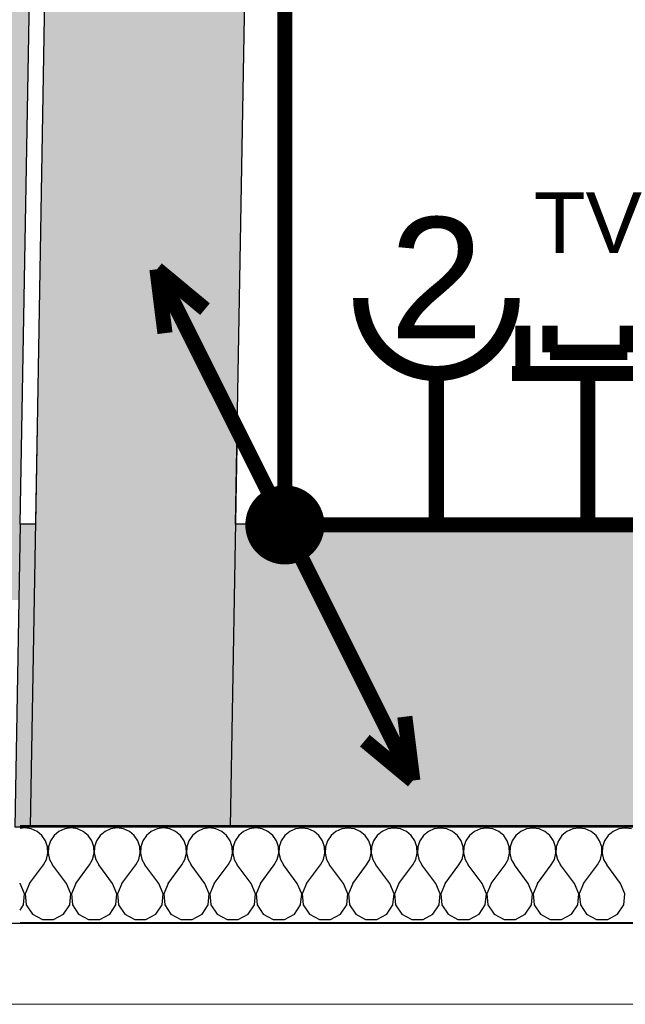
# Model space of a CAD drawing. Extents: x -12025 to 39812, y -30157 to 12.
# Tile 7 of 59: x 16312 to 17312, y -21292 to -19666. Entities that reach past the tile are written whole.
import ezdxf
from ezdxf.enums import TextEntityAlignment as Align

# ---------------------------------------------------------------- set-up
doc = ezdxf.new("R2010")
doc.units = 0
doc.header["$MEASUREMENT"] = 0
doc.linetypes.add('Antenovy vodic', pattern=[10.125, 3, -0.75, 3, -0.75, 0.125, -0.75, 0.125, -0.75, 0.125, -0.75])
doc.linetypes.add('Telekomunikacni vodic', pattern=[9.25, 3, -0.75, 3, -0.75, 0.125, -0.75, 0.125, -0.75])
for name, color, linetype in [('OÚ Dukovany internet + tv + data', 192, 'Continuous'), ('OÚ Dukovany půdorys podklad 2NP', 7, 'Continuous'), ('OÚ Dukovany rozváděče', 6, 'Continuous'), ('OÚ Dukovany zásuvky', 92, 'Continuous')]:
    doc.layers.add(name, color=color, linetype=linetype)
doc.styles.add('Arial', font='txt')

# ---------------------------------------------------------------- blocks, each defined once
blk = doc.blocks.new('Zásuvka (10)')
at = {"color": 0, "linetype": 'Continuous', "const_width": 25}
for points in [[(0, -125, -0.414214), (-125, 0)], [(125, 0, -0.414214), (0, -125)]]:
    blk.add_lwpolyline(points, format="xyb", dxfattribs=at)
blk.add_lwpolyline([(0, -250), (0, -125)], dxfattribs=at)
at = {"color": 0, "linetype": 'Continuous', "style": 'Arial'}
blk.add_text('2', height=200, dxfattribs=at).set_placement((0, -66.9), align=Align.CENTER)
blk = doc.blocks.new('Telekomunikační zásuvka (5)')
at = {"color": 0, "linetype": 'Continuous', "const_width": 25}
for points in [[(-107.5, 204.3), (-107.5, 125)], [(-62.5, 204.3), (-62.5, 160)], [(65, 204.3), (65, 160)], [(107.5, 204.3), (107.5, 125)], [(65, 160), (-62.5, 160)], [(-107.5, 125), (-125, 125)], [(107.5, 125), (-107.5, 125)], [(0, 125), (0, 0)], [(125, 125), (107.5, 125)]]:
    blk.add_lwpolyline(points, dxfattribs=at)
at = {"color": 0, "linetype": 'Continuous', "style": 'Arial'}
blk.add_text('TV', height=100, dxfattribs=at).set_placement((0, 324.2), align=Align.CENTER)
blk = doc.blocks.new('Stoupací vedení směrem nahoru')
at = {"color": 0, "linetype": 'Continuous'}
for points, const_width in [([(0, 52.8, 0.414214), (-52.8, 0)], 25), ([(52.8, 0, 0.414214), (0, 52.8)], 25), ([(0, 26.4, 0.414214), (-26.4, 0)], 52.8), ([(26.4, 0, 0.414214), (0, 26.4)], 52.8), ([(-26.4, 0, 0.414214), (0, -26.4)], 52.8), ([(0, -26.4, 0.414214), (26.4, 0)], 52.8), ([(-52.8, 0, 0.414214), (0, -52.8)], 25), ([(0, -52.8, 0.414214), (52.8, 0)], 25)]:
    blk.add_lwpolyline(points, format="xyb", dxfattribs=dict(at, const_width=const_width))
at = {"color": 0, "linetype": 'Continuous', "const_width": 25}
for points in [[(-211.1, -422.2), (0, 0)], [(-211.1, -422.2), (-197.9, -316.7)], [(-211.1, -422.2), (-131.9, -356.3)]]:
    blk.add_lwpolyline(points, dxfattribs=at)
blk = doc.blocks.new('Stoupací vedení směrem nahoru (2)')
at = {"color": 0, "linetype": 'Continuous', "const_width": 25}
for points in [[(-211.1, 422.2), (0, 0)], [(-211.1, 422.2), (-131.9, 356.3)], [(-211.1, 422.2), (-197.9, 316.7)]]:
    blk.add_lwpolyline(points, dxfattribs=at)
at = {"color": 0, "linetype": 'Continuous'}
for points, const_width in [([(0, 52.8, 0.414214), (-52.8, 0)], 25), ([(52.8, 0, 0.414214), (0, 52.8)], 25), ([(0, 26.4, 0.414214), (-26.4, 0)], 52.8), ([(26.4, 0, 0.414214), (0, 26.4)], 52.8), ([(-26.4, 0, 0.414214), (0, -26.4)], 52.8), ([(0, -26.4, 0.414214), (26.4, 0)], 52.8), ([(-52.8, 0, 0.414214), (0, -52.8)], 25), ([(0, -52.8, 0.414214), (52.8, 0)], 25)]:
    blk.add_lwpolyline(points, format="xyb", dxfattribs=dict(at, const_width=const_width))
blk = doc.blocks.new('Stoupací vedení směrem nahoru (5)')
at = {"color": 0, "linetype": 'Continuous'}
for points, const_width in [([(0, 52.8, 0.414214), (-52.8, 0)], 25), ([(52.8, 0, 0.414214), (0, 52.8)], 25), ([(0, 26.4, 0.414214), (-26.4, 0)], 52.8), ([(26.4, 0, 0.414214), (0, 26.4)], 52.8), ([(-26.4, 0, 0.414214), (0, -26.4)], 52.8), ([(0, -26.4, 0.414214), (26.4, 0)], 52.8), ([(-52.8, 0, 0.414214), (0, -52.8)], 25), ([(0, -52.8, 0.414214), (52.8, 0)], 25)]:
    blk.add_lwpolyline(points, format="xyb", dxfattribs=dict(at, const_width=const_width))
at = {"color": 0, "linetype": 'Continuous', "const_width": 25}
for points in [[(211.1, -422.2), (0, 0)], [(211.1, -422.2), (197.9, -316.7)], [(211.1, -422.2), (131.9, -356.3)]]:
    blk.add_lwpolyline(points, dxfattribs=at)

msp = doc.modelspace()

# ---------------------------------------------------------------- hatches: boundary and pattern name
at = {"layer": 'OÚ Dukovany půdorys podklad 2NP', "linetype": 'Continuous'}
msp.add_hatch(color=254, dxfattribs=at).paths.add_polyline_path([(16338.4, -20498.5), (16668.4, -20498.5), (16718, -17662.7), (16603, -17660.7), (16601.4, -17750.6), (16386.5, -17746.9)])

# ---------------------------------------------------------------- linework, layer by layer
at = {"layer": 'OÚ Dukovany internet + tv + data', "linetype": 'Telekomunikacni vodic', "ltscale": 100, "const_width": 25}
for points in [[(16750, -20447.2), (16750, -17625), (16875, -17625), (16875, -17500)], [(18875, -20250), (18875, -20500), (16802.8, -20500)]]:
    msp.add_lwpolyline(points, dxfattribs=at)
at = {"layer": 'OÚ Dukovany internet + tv + data', "linetype": 'Antenovy vodic', "ltscale": 100, "const_width": 25}
msp.add_lwpolyline([(17250, -20375), (17250, -20500), (16802.8, -20500)], dxfattribs=at)
at = {"layer": 'OÚ Dukovany půdorys podklad 2NP', "color": 7, "linetype": 'Continuous'}
for p, q in [((16313.3, -20498.5), (16359.5, -17846.4)), ((16384.7, -17846.9), (16338.4, -20498.5)), ((16668.4, -20498.5), (16714.7, -17853.3)), ((16338.4, -20498.5), (16313.3, -20498.5)), ((17448.6, -20498.5), (16668.4, -20498.5)), ((16304.6, -20998.5), (17448.6, -20998.5))]:
    msp.add_line(p, q, dxfattribs=at)
at = {"layer": 'OÚ Dukovany půdorys podklad 2NP', "color": 8, "linetype": 'Continuous'}
for p, q in [((16341.2, -20336.2), (16329.5, -20998.8)), ((16671.2, -20338.2), (16659.6, -20998.8)), ((16313.3, -20498.5), (16304.5, -20998.9))]:
    msp.add_line(p, q, dxfattribs=at)
at = {"layer": 'OÚ Dukovany půdorys podklad 2NP', "color": 1, "linetype": 'Continuous'}
for p, q in [((17451.4, -20996.8), (16313.1, -20996.7)), ((32159.3, -21157), (11676.2, -21158.9)), ((16313.1, -21156.7), (17451.4, -21156.8)), ((11541.1, -21291.7), (32292.1, -21289.8))]:
    msp.add_line(p, q, dxfattribs=at)
at = {"layer": 'OÚ Dukovany půdorys podklad 2NP', "color": 21, "linetype": 'Continuous'}
for p, q in [((16321, -21000.5), (16313.1, -21001.6)), ((16331.4, -21002), (16321, -21000.5)), ((16341, -21006.2), (16331.4, -21002)), ((16349.1, -21012.9), (16341, -21006.2)), ((16377.1, -21006.2), (16369.1, -21012.9)), ((16386.8, -21002), (16377.1, -21006.2)), ((16397.2, -21000.5), (16386.8, -21002)), ((16407.6, -21002), (16397.2, -21000.5)), ((16417.2, -21006.2), (16407.6, -21002)), ((16425.3, -21012.9), (16417.2, -21006.2)), ((16453.3, -21006.2), (16445.2, -21012.9)), ((16463, -21002), (16453.3, -21006.2)), ((16473.4, -21000.5), (16463, -21002)), ((16483.8, -21002), (16473.4, -21000.5)), ((16493.4, -21006.2), (16483.8, -21002)), ((16501.5, -21012.9), (16493.4, -21006.2)), ((16529.5, -21006.2), (16521.4, -21012.9)), ((16539.1, -21002), (16529.5, -21006.2)), ((16549.6, -21000.5), (16539.1, -21002)), ((16560, -21002), (16549.6, -21000.5)), ((16569.6, -21006.2), (16560, -21002)), ((16577.7, -21012.9), (16569.6, -21006.2)), ((16605.7, -21006.2), (16597.6, -21012.9)), ((16615.3, -21002), (16605.7, -21006.2)), ((16625.7, -21000.5), (16615.3, -21002)), ((16636.2, -21002), (16625.7, -21000.5)), ((16645.8, -21006.2), (16636.2, -21002)), ((16653.9, -21012.9), (16645.8, -21006.2)), ((16681.9, -21006.2), (16673.8, -21012.9)), ((16691.5, -21002), (16681.9, -21006.2)), ((16701.9, -21000.5), (16691.5, -21002)), ((16712.3, -21002), (16701.9, -21000.5)), ((16722, -21006.2), (16712.3, -21002)), ((16730.1, -21012.9), (16722, -21006.2)), ((16758.1, -21006.2), (16750, -21012.9)), ((16767.7, -21002), (16758.1, -21006.2)), ((16778.1, -21000.6), (16767.7, -21002)), ((16788.5, -21002), (16778.1, -21000.6)), ((16798.2, -21006.2), (16788.5, -21002)), ((16806.2, -21012.9), (16798.2, -21006.2)), ((16834.3, -21006.2), (16826.2, -21012.9)), ((16843.9, -21002), (16834.3, -21006.2)), ((16854.3, -21000.6), (16843.9, -21002)), ((16864.7, -21002), (16854.3, -21000.6)), ((16874.3, -21006.2), (16864.7, -21002)), ((16882.4, -21012.9), (16874.3, -21006.2)), ((16910.5, -21006.2), (16902.4, -21012.9)), ((16920.1, -21002), (16910.5, -21006.2)), ((16930.5, -21000.6), (16920.1, -21002)), ((16940.9, -21002), (16930.5, -21000.6)), ((16950.5, -21006.2), (16940.9, -21002)), ((16958.6, -21013), (16950.5, -21006.2)), ((16986.7, -21006.2), (16978.6, -21013)), ((16996.3, -21002), (16986.7, -21006.2)), ((17006.7, -21000.6), (16996.3, -21002)), ((17017.1, -21002), (17006.7, -21000.6)), ((17026.7, -21006.2), (17017.1, -21002)), ((17034.8, -21013), (17026.7, -21006.2)), ((17062.9, -21006.2), (17054.8, -21013)), ((17072.5, -21002), (17062.9, -21006.2)), ((17082.9, -21000.6), (17072.5, -21002)), ((17093.3, -21002), (17082.9, -21000.6)), ((17102.9, -21006.2), (17093.3, -21002)), ((17111, -21013), (17102.9, -21006.2)), ((17139.1, -21006.2), (17131, -21013)), ((17148.7, -21002), (17139.1, -21006.2)), ((17159.1, -21000.6), (17148.7, -21002)), ((17169.5, -21002), (17159.1, -21000.6)), ((17179.1, -21006.3), (17169.5, -21002)), ((17187.2, -21013), (17179.1, -21006.3)), ((17215.2, -21006.3), (17207.1, -21013)), ((17224.9, -21002), (17215.2, -21006.3)), ((17235.3, -21000.6), (17224.9, -21002)), ((17245.7, -21002), (17235.3, -21000.6)), ((17255.3, -21006.3), (17245.7, -21002)), ((17263.4, -21013), (17255.3, -21006.3)), ((17291.4, -21006.3), (17283.3, -21013)), ((17301, -21002), (17291.4, -21006.3)), ((17311.5, -21000.6), (17301, -21002)), ((17321.9, -21002), (17311.5, -21000.6)), ((16355.1, -21021.6), (16349.1, -21012.9)), ((16358.4, -21031.6), (16355.1, -21021.6)), ((16363.1, -21021.6), (16359.7, -21031.6)), ((16369.1, -21012.9), (16363.1, -21021.6)), ((16431.2, -21021.6), (16425.3, -21012.9)), ((16434.6, -21031.6), (16431.2, -21021.6)), ((16439.3, -21021.6), (16435.9, -21031.6)), ((16445.2, -21012.9), (16439.3, -21021.6)), ((16507.4, -21021.6), (16501.5, -21012.9)), ((16510.8, -21031.6), (16507.4, -21021.6)), ((16515.5, -21021.6), (16512.1, -21031.6)), ((16521.4, -21012.9), (16515.5, -21021.6)), ((16583.6, -21021.6), (16577.7, -21012.9)), ((16587, -21031.6), (16583.6, -21021.6)), ((16591.7, -21021.6), (16588.3, -21031.6)), ((16597.6, -21012.9), (16591.7, -21021.6)), ((16659.8, -21021.6), (16653.9, -21012.9)), ((16663.2, -21031.6), (16659.8, -21021.6)), ((16667.9, -21021.6), (16664.5, -21031.6)), ((16673.8, -21012.9), (16667.9, -21021.6)), ((16736, -21021.6), (16730.1, -21012.9)), ((16739.4, -21031.6), (16736, -21021.6)), ((16744.1, -21021.6), (16740.7, -21031.6)), ((16750, -21012.9), (16744.1, -21021.6)), ((16812.2, -21021.6), (16806.2, -21012.9)), ((16815.6, -21031.6), (16812.2, -21021.6)), ((16820.2, -21021.6), (16816.9, -21031.6)), ((16826.2, -21012.9), (16820.2, -21021.6)), ((16888.4, -21021.6), (16882.4, -21012.9)), ((16891.7, -21031.6), (16888.4, -21021.6)), ((16896.4, -21021.6), (16893.1, -21031.6)), ((16902.4, -21012.9), (16896.4, -21021.6)), ((16964.6, -21021.6), (16958.6, -21013)), ((16967.9, -21031.6), (16964.6, -21021.6)), ((16972.6, -21021.6), (16969.3, -21031.6)), ((16978.6, -21013), (16972.6, -21021.6)), ((17040.8, -21021.6), (17034.8, -21013)), ((17044.1, -21031.6), (17040.8, -21021.6)), ((17048.8, -21021.6), (17045.5, -21031.6)), ((17054.8, -21013), (17048.8, -21021.6)), ((17117, -21021.6), (17111, -21013)), ((17120.3, -21031.6), (17117, -21021.6)), ((17125, -21021.6), (17121.6, -21031.6)), ((17131, -21013), (17125, -21021.6)), ((17193.2, -21021.6), (17187.2, -21013)), ((17196.5, -21031.6), (17193.2, -21021.6)), ((17201.2, -21021.6), (17197.8, -21031.6)), ((17207.1, -21013), (17201.2, -21021.6)), ((17269.3, -21021.6), (17263.4, -21013)), ((17272.7, -21031.6), (17269.3, -21021.6)), ((17277.4, -21021.6), (17274, -21031.6)), ((17283.3, -21013), (17277.4, -21021.6)), ((16358.9, -21042.1), (16358.4, -21031.6)), ((16359.7, -21031.6), (16359.2, -21042.1)), ((16435.1, -21042.1), (16434.6, -21031.6)), ((16435.9, -21031.6), (16435.4, -21042.1)), ((16511.3, -21042.1), (16510.8, -21031.6)), ((16512.1, -21031.6), (16511.6, -21042.1)), ((16587.5, -21042.1), (16587, -21031.6)), ((16588.3, -21031.6), (16587.8, -21042.1)), ((16663.7, -21042.1), (16663.2, -21031.6)), ((16664.5, -21031.6), (16664, -21042.1)), ((16739.9, -21042.1), (16739.4, -21031.6)), ((16740.7, -21031.6), (16740.2, -21042.1)), ((16816.1, -21042.1), (16815.6, -21031.6)), ((16816.9, -21031.6), (16816.4, -21042.1)), ((16892.3, -21042.1), (16891.7, -21031.6)), ((16893.1, -21031.6), (16892.6, -21042.1)), ((16968.4, -21042.1), (16967.9, -21031.6)), ((16969.3, -21031.6), (16968.8, -21042.1)), ((17044.6, -21042.1), (17044.1, -21031.6)), ((17045.5, -21031.6), (17044.9, -21042.1)), ((17120.8, -21042.1), (17120.3, -21031.6)), ((17121.6, -21031.6), (17121.1, -21042.1)), ((17197, -21042.1), (17196.5, -21031.6)), ((17197.8, -21031.6), (17197.3, -21042.1)), ((17273.2, -21042.1), (17272.7, -21031.6)), ((17274, -21031.6), (17273.5, -21042.1)), ((16351.5, -21061.5), (16356.5, -21052.3)), ((16356.5, -21052.3), (16358.9, -21042.1)), ((16359.2, -21042.1), (16361.6, -21052.3)), ((16361.6, -21052.3), (16366.7, -21061.5)), ((16427.6, -21061.5), (16432.7, -21052.3)), ((16432.7, -21052.3), (16435.1, -21042.1)), ((16435.4, -21042.1), (16437.8, -21052.3)), ((16437.8, -21052.3), (16442.9, -21061.5)), ((16503.8, -21061.5), (16508.9, -21052.3)), ((16508.9, -21052.3), (16511.3, -21042.1)), ((16511.6, -21042.1), (16514, -21052.3)), ((16514, -21052.3), (16519.1, -21061.5)), ((16580, -21061.5), (16585.1, -21052.3)), ((16585.1, -21052.3), (16587.5, -21042.1)), ((16587.8, -21042.1), (16590.2, -21052.3)), ((16590.2, -21052.3), (16595.3, -21061.5)), ((16656.2, -21061.5), (16661.3, -21052.3)), ((16661.3, -21052.3), (16663.7, -21042.1)), ((16664, -21042.1), (16666.4, -21052.3)), ((16666.4, -21052.3), (16671.5, -21061.5)), ((16732.4, -21061.5), (16737.5, -21052.3)), ((16737.5, -21052.3), (16739.9, -21042.1)), ((16740.2, -21042.1), (16742.6, -21052.3)), ((16742.6, -21052.3), (16747.6, -21061.5)), ((16808.6, -21061.5), (16813.7, -21052.3)), ((16813.7, -21052.3), (16816.1, -21042.1)), ((16816.4, -21042.1), (16818.8, -21052.3)), ((16818.8, -21052.3), (16823.8, -21061.5)), ((16884.8, -21061.5), (16889.9, -21052.3)), ((16889.9, -21052.3), (16892.3, -21042.1)), ((16892.6, -21042.1), (16894.9, -21052.3)), ((16894.9, -21052.3), (16900, -21061.5)), ((16961, -21061.5), (16966.1, -21052.3)), ((16966.1, -21052.3), (16968.4, -21042.1)), ((16968.8, -21042.1), (16971.1, -21052.3)), ((16971.1, -21052.3), (16976.2, -21061.5)), ((17037.2, -21061.5), (17042.3, -21052.3)), ((17042.3, -21052.3), (17044.6, -21042.1)), ((17044.9, -21042.1), (17047.3, -21052.3)), ((17047.3, -21052.3), (17052.4, -21061.5)), ((17113.4, -21061.5), (17118.4, -21052.3)), ((17118.4, -21052.3), (17120.8, -21042.1)), ((17121.1, -21042.1), (17123.5, -21052.3)), ((17123.5, -21052.3), (17128.6, -21061.5)), ((17189.6, -21061.5), (17194.6, -21052.3)), ((17194.6, -21052.3), (17197, -21042.1)), ((17197.3, -21042.1), (17199.7, -21052.3)), ((17199.7, -21052.3), (17204.8, -21061.5)), ((17265.7, -21061.5), (17270.8, -21052.3)), ((17270.8, -21052.3), (17273.2, -21042.1)), ((17273.5, -21042.1), (17275.9, -21052.3)), ((17275.9, -21052.3), (17281, -21061.5)), ((16328.6, -21092), (16351.5, -21061.5)), ((16389.6, -21092), (16366.7, -21061.5)), ((16404.8, -21092), (16427.6, -21061.5)), ((16465.7, -21092), (16442.9, -21061.5)), ((16481, -21092), (16503.8, -21061.5)), ((16541.9, -21092), (16519.1, -21061.5)), ((16557.2, -21092), (16580, -21061.5)), ((16618.1, -21092), (16595.3, -21061.5)), ((16633.4, -21092), (16656.2, -21061.5)), ((16694.3, -21092), (16671.5, -21061.5)), ((16709.6, -21092), (16732.4, -21061.5)), ((16770.5, -21092), (16747.6, -21061.5)), ((16785.7, -21092), (16808.6, -21061.5)), ((16846.7, -21092), (16823.8, -21061.5)), ((16861.9, -21092), (16884.8, -21061.5)), ((16922.9, -21092), (16900, -21061.5)), ((16938.1, -21092), (16961, -21061.5)), ((16999.1, -21092), (16976.2, -21061.5)), ((17014.3, -21092), (17037.2, -21061.5)), ((17075.3, -21092), (17052.4, -21061.5)), ((17090.5, -21092), (17113.4, -21061.5)), ((17151.5, -21092), (17128.6, -21061.5)), ((17166.7, -21092), (17189.6, -21061.5)), ((17227.6, -21092), (17204.8, -21061.5)), ((17242.9, -21092), (17265.7, -21061.5)), ((17303.8, -21092), (17281, -21061.5)), ((16313.4, -21092), (16313.1, -21091.6)), ((16320.5, -21109.1), (16313.4, -21092)), ((16328.6, -21092), (16321.4, -21109.1)), ((16396.7, -21109.1), (16389.6, -21092)), ((16404.8, -21092), (16397.6, -21109.1)), ((16472.9, -21109.1), (16465.7, -21092)), ((16481, -21092), (16473.8, -21109.1)), ((16549.1, -21109.1), (16541.9, -21092)), ((16557.2, -21092), (16550, -21109.1)), ((16625.3, -21109.1), (16618.1, -21092)), ((16633.4, -21092), (16626.2, -21109.1)), ((16701.5, -21109.1), (16694.3, -21092)), ((16709.6, -21092), (16702.4, -21109.1)), ((16777.7, -21109.1), (16770.5, -21092)), ((16785.7, -21092), (16778.6, -21109.1)), ((16853.9, -21109.1), (16846.7, -21092)), ((16861.9, -21092), (16854.8, -21109.1)), ((16930.1, -21109.1), (16922.9, -21092)), ((16938.1, -21092), (16930.9, -21109.1)), ((17006.3, -21109.1), (16999.1, -21092)), ((17014.3, -21092), (17007.1, -21109.1)), ((17082.4, -21109.1), (17075.3, -21092)), ((17090.5, -21092), (17083.3, -21109.1)), ((17158.6, -21109.1), (17151.5, -21092)), ((17166.7, -21092), (17159.5, -21109.1)), ((17234.8, -21109.1), (17227.6, -21092)), ((17242.9, -21092), (17235.7, -21109.1)), ((17311, -21109.1), (17303.8, -21092)), ((16318.8, -21127.6), (16320.5, -21109.1)), ((16321.4, -21109.1), (16323.2, -21127.6)), ((16395, -21127.6), (16396.7, -21109.1)), ((16397.6, -21109.1), (16399.4, -21127.6)), ((16471.2, -21127.6), (16472.9, -21109.1)), ((16473.8, -21109.1), (16475.6, -21127.6)), ((16547.4, -21127.6), (16549.1, -21109.1)), ((16550, -21109.1), (16551.7, -21127.6)), ((16623.6, -21127.6), (16625.3, -21109.1)), ((16626.2, -21109.1), (16627.9, -21127.6)), ((16699.7, -21127.6), (16701.5, -21109.1)), ((16702.4, -21109.1), (16704.1, -21127.6)), ((16775.9, -21127.6), (16777.7, -21109.1)), ((16778.6, -21109.1), (16780.3, -21127.6)), ((16852.1, -21127.6), (16853.9, -21109.1)), ((16854.8, -21109.1), (16856.5, -21127.6)), ((16928.3, -21127.6), (16930.1, -21109.1)), ((16930.9, -21109.1), (16932.7, -21127.6)), ((17004.5, -21127.6), (17006.3, -21109.1)), ((17007.1, -21109.1), (17008.9, -21127.6)), ((17080.7, -21127.6), (17082.4, -21109.1)), ((17083.3, -21109.1), (17085.1, -21127.6)), ((17156.9, -21127.6), (17158.6, -21109.1)), ((17159.5, -21109.1), (17161.3, -21127.6)), ((17233.1, -21127.6), (17234.8, -21109.1)), ((17235.7, -21109.1), (17237.5, -21127.6)), ((17309.3, -21127.6), (17311, -21109.1)), ((16313.1, -21136.2), (16318.8, -21127.6)), ((16323.2, -21127.6), (16333.4, -21143)), ((16384.7, -21143), (16395, -21127.6)), ((16399.4, -21127.6), (16409.6, -21143)), ((16460.9, -21143), (16471.2, -21127.6)), ((16475.6, -21127.6), (16485.8, -21143)), ((16537.1, -21143), (16547.4, -21127.6)), ((16551.7, -21127.6), (16562, -21143)), ((16613.3, -21143), (16623.6, -21127.6)), ((16627.9, -21127.6), (16638.2, -21143)), ((16689.5, -21143), (16699.7, -21127.6)), ((16704.1, -21127.6), (16714.4, -21143)), ((16765.7, -21143), (16775.9, -21127.6)), ((16780.3, -21127.6), (16790.6, -21143)), ((16841.9, -21143), (16852.1, -21127.6)), ((16856.5, -21127.6), (16866.8, -21143)), ((16918, -21143), (16928.3, -21127.6)), ((16932.7, -21127.6), (16943, -21143)), ((16994.2, -21143), (17004.5, -21127.6)), ((17008.9, -21127.6), (17019.2, -21143)), ((17070.4, -21143), (17080.7, -21127.6)), ((17085.1, -21127.6), (17095.3, -21143)), ((17146.6, -21143), (17156.9, -21127.6)), ((17161.3, -21127.6), (17171.5, -21143)), ((17222.8, -21143), (17233.1, -21127.6)), ((17237.5, -21127.6), (17247.7, -21143)), ((17299, -21143), (17309.3, -21127.6)), ((16333.4, -21143), (16349.8, -21151.8)), ((16349.8, -21151.8), (16368.4, -21151.8)), ((16368.4, -21151.8), (16384.7, -21143)), ((16409.6, -21143), (16426, -21151.8)), ((16426, -21151.8), (16444.5, -21151.8)), ((16444.5, -21151.8), (16460.9, -21143)), ((16485.8, -21143), (16502.2, -21151.8)), ((16502.2, -21151.8), (16520.7, -21151.8)), ((16520.7, -21151.8), (16537.1, -21143)), ((16562, -21143), (16578.4, -21151.8)), ((16578.4, -21151.8), (16596.9, -21151.8)), ((16596.9, -21151.8), (16613.3, -21143)), ((16638.2, -21143), (16654.6, -21151.8)), ((16654.6, -21151.8), (16673.1, -21151.8)), ((16673.1, -21151.8), (16689.5, -21143)), ((16714.4, -21143), (16730.7, -21151.8)), ((16730.7, -21151.8), (16749.3, -21151.8)), ((16749.3, -21151.8), (16765.7, -21143)), ((16790.6, -21143), (16806.9, -21151.8)), ((16806.9, -21151.8), (16825.5, -21151.8)), ((16825.5, -21151.8), (16841.9, -21143)), ((16866.8, -21143), (16883.1, -21151.8)), ((16883.1, -21151.8), (16901.7, -21151.8)), ((16901.7, -21151.8), (16918, -21143)), ((16943, -21143), (16959.3, -21151.8)), ((16959.3, -21151.8), (16977.9, -21151.8)), ((16977.9, -21151.8), (16994.2, -21143)), ((17019.2, -21143), (17035.5, -21151.8)), ((17035.5, -21151.8), (17054.1, -21151.8)), ((17054.1, -21151.8), (17070.4, -21143)), ((17095.3, -21143), (17111.7, -21151.8)), ((17111.7, -21151.8), (17130.3, -21151.8)), ((17130.3, -21151.8), (17146.6, -21143)), ((17171.5, -21143), (17187.9, -21151.8)), ((17187.9, -21151.8), (17206.4, -21151.8)), ((17206.4, -21151.8), (17222.8, -21143)), ((17247.7, -21143), (17264.1, -21151.8)), ((17264.1, -21151.8), (17282.6, -21151.8)), ((17282.6, -21151.8), (17299, -21143))]:
    msp.add_line(p, q, dxfattribs=at)
at = {"layer": 'OÚ Dukovany půdorys podklad 2NP', "color": 254, "linetype": 'Continuous'}
for points in [[(16311.1, -20623.9), (16359.5, -17846.4), (16011, -20623.9), (16059.6, -17841.1)], [(16304.6, -20998.5), (17448.6, -20998.5), (16313.3, -20498.5), (17448.6, -20498.5)]]:
    msp.add_solid(points, dxfattribs=at)
at = {"layer": 'OÚ Dukovany zásuvky', "linetype": 'Continuous', "const_width": 25}
for points in [[(17000, -20375), (17000, -20500), (16750, -20500), (16750, -19187.5), (16750, -17875), (18500, -17875)], [(17000, -20375), (17000, -20500), (18125, -20500), (19125, -20500), (19125, -20250)]]:
    msp.add_lwpolyline(points, dxfattribs=at)

# ---------------------------------------------------------------- block references
at = {"layer": 'OÚ Dukovany internet + tv + data', "linetype": 'Continuous'}
for name, p in [('Telekomunikační zásuvka (5)', (17250, -20375)), ('Stoupací vedení směrem nahoru (2)', (16750, -20500)), ('Stoupací vedení směrem nahoru (5)', (16750, -20500))]:
    msp.add_blockref(name, p, dxfattribs=at)
at = {"layer": 'OÚ Dukovany rozváděče', "linetype": 'Continuous'}
msp.add_blockref('Stoupací vedení směrem nahoru', (16250, -19375), dxfattribs=at)
at = {"layer": 'OÚ Dukovany zásuvky', "linetype": 'Continuous'}
msp.add_blockref('Zásuvka (10)', (17000, -20125), dxfattribs=at)

doc.saveas('drawing.dxf')
